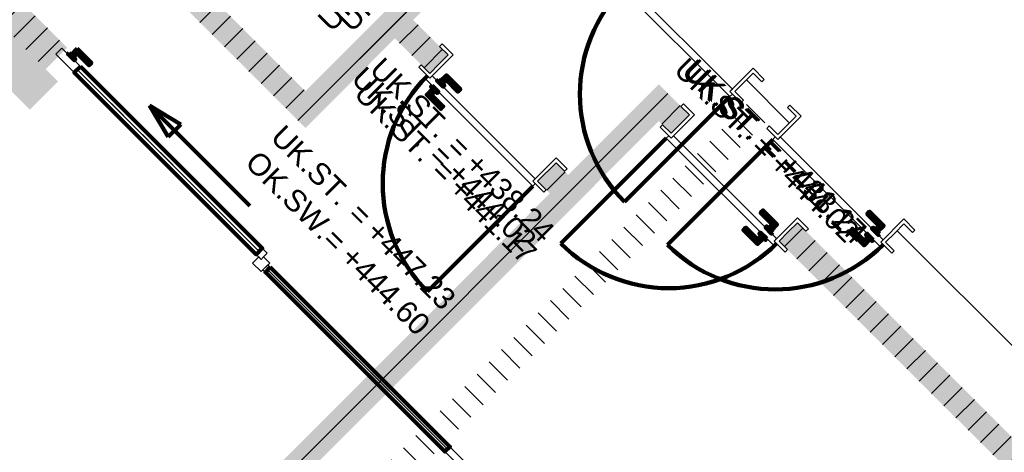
# Model space of a CAD drawing. Header units: metres. Extents: x 2695833.6 to 2695883.3, y 1261007.3 to 1261025.8.
# Tile 5 of 13: x 2695847 to 2695852.6, y 1261017.1 to 1261019.6. Entities that reach past the tile are written whole.
import ezdxf

# ---------------------------------------------------------------- set-up
doc = ezdxf.new("R2010")
doc.units = ezdxf.units.M
doc.linetypes.add('AUSGEZOGEN', pattern=[0])
doc.linetypes.add('VERDECKT2_S2', pattern=[0.09, 0.05, -0.04])
doc.layers.add('_3505', color=7, linetype='Continuous')
doc.layers.add('_3808', color=7, linetype='Continuous')
for name, color, linetype, lineweight in [('Daemmung', 7, 'AUSGEZOGEN', 35), ('Tuerhoehen OK UK', 7, 'AUSGEZOGEN', 18), ('Wand Mauerwerk tragend', 7, 'AUSGEZOGEN', 50)]:
    doc.layers.add(name, color=color, linetype=linetype, lineweight=lineweight)
doc.styles.add('ARIAL', font='arial.ttf')
pattern_1 = [(45, (2695855, 1261000), (-0.1414214, 0.1414214), []), (45, (2695854.92929, 1261000.07071), (-0.1414214, 0.1414214), [])]
pattern_2 = [(135, (2695855, 1261000), (-0.1414214, -0.1414214), []), (135, (2695854.92929, 1260999.92929), (-0.1414214, -0.1414214), [])]

msp = doc.modelspace()

# ---------------------------------------------------------------- hatches: boundary and pattern name
at = {"layer": 'Daemmung', "lineweight": 18, "transparency": 33554687}
msp.add_hatch(color=191, dxfattribs=at).paths.add_polyline_path([(2695847.1837, 1261019.2495), (2695846.0908, 1261020.3416), (2695845.9283, 1261020.1789), (2695847.0211, 1261019.0868)])
at = {"layer": 'Wand Mauerwerk tragend', "lineweight": 18, "true_color": 0xf5be96, "transparency": 33554687}
for points in [[(2695846.6705, 1261020.9216), (2695848.5061, 1261019.0873), (2695848.6121, 1261019.1934), (2695846.7765, 1261021.0277)], [(2695846.6705, 1261020.9216), (2695848.5061, 1261019.0873), (2695848.6121, 1261019.1934), (2695846.7765, 1261021.0277)], [(2695846.6705, 1261020.9216), (2695848.5061, 1261019.0873), (2695848.6121, 1261019.1934), (2695846.7765, 1261021.0277)], [(2695847.113, 1261019.3202), (2695847.2367, 1261019.444), (2695846.0908, 1261020.5891), (2695845.9671, 1261020.4653)], [(2695848.6122, 1261018.9813), (2695849.3164, 1261019.686), (2695849.2103, 1261019.792), (2695848.5061, 1261019.0873)], [(2695848.6122, 1261018.9813), (2695849.3164, 1261019.686), (2695849.2103, 1261019.792), (2695848.5061, 1261019.0873)], [(2695848.6122, 1261018.9813), (2695849.3049, 1261019.6745), (2695849.1988, 1261019.7805), (2695848.5061, 1261019.0873)], [(2695849.1282, 1261019.4977), (2695849.3298, 1261019.2962), (2695849.4358, 1261019.4023), (2695849.2342, 1261019.6038)], [(2695849.1282, 1261019.4977), (2695849.3298, 1261019.2962), (2695849.4358, 1261019.4023), (2695849.2342, 1261019.6038)], [(2695849.1282, 1261019.4977), (2695849.3298, 1261019.2962), (2695849.4358, 1261019.4023), (2695849.2342, 1261019.6038)], [(2695850.546, 1261019.1269), (2695850.7229, 1261018.9502), (2695850.8289, 1261019.0563), (2695850.6521, 1261019.233)], [(2695850.546, 1261019.1269), (2695850.7229, 1261018.9502), (2695850.8289, 1261019.0563), (2695850.6521, 1261019.233)], [(2695850.546, 1261019.1269), (2695850.7229, 1261018.9502), (2695850.8289, 1261019.0563), (2695850.6521, 1261019.233)], [(2695850.546, 1261019.1269), (2695847.0294, 1261015.6078), (2695847.1355, 1261015.5018), (2695850.6521, 1261019.0209)], [(2695850.546, 1261019.1269), (2695847.0294, 1261015.6078), (2695847.1355, 1261015.5018), (2695850.6521, 1261019.0209)], [(2695850.546, 1261019.1269), (2695847.0294, 1261015.6078), (2695847.1355, 1261015.5018), (2695850.6521, 1261019.0209)], [(2695850.129, 1261018.7096), (2695850.0583, 1261018.7803), (2695849.9522, 1261018.6742), (2695850.023, 1261018.6035)], [(2695850.129, 1261018.7096), (2695850.0583, 1261018.7803), (2695849.9522, 1261018.6742), (2695850.023, 1261018.6035)], [(2695850.129, 1261018.7096), (2695850.0583, 1261018.7803), (2695849.9522, 1261018.6742), (2695850.023, 1261018.6035)], [(2695851.3454, 1261018.3282), (2695852.6893, 1261016.9852), (2695852.7954, 1261017.0913), (2695851.4514, 1261018.4343)], [(2695851.3454, 1261018.3282), (2695852.6893, 1261016.9852), (2695852.7954, 1261017.0913), (2695851.4514, 1261018.4343)], [(2695851.3454, 1261018.3282), (2695852.6893, 1261016.9852), (2695852.7954, 1261017.0913), (2695851.4514, 1261018.4343)]]:
    msp.add_hatch(color=31, dxfattribs=at).paths.add_polyline_path(points)
at = {"layer": 'Wand Mauerwerk tragend', "lineweight": 18, "transparency": 33554687}
h = msp.add_hatch(dxfattribs=at)
h.set_pattern_fill('SCHRAFFUR_1', color=256, scale=0.05, style=0, pattern_type=2)
h.set_pattern_definition(pattern_1)
h.paths.add_polyline_path([(2695846.6705, 1261020.9216), (2695848.5061, 1261019.0873), (2695848.6121, 1261019.1934), (2695846.7765, 1261021.0277)], flags=0)
h = msp.add_hatch(dxfattribs=at)
h.set_pattern_fill('SCHRAFFUR_1', color=256, scale=0.05, style=0, pattern_type=2)
h.set_pattern_definition(pattern_1)
h.paths.add_polyline_path([(2695846.6705, 1261020.9216), (2695848.5061, 1261019.0873), (2695848.6121, 1261019.1934), (2695846.7765, 1261021.0277)], flags=0)
h = msp.add_hatch(dxfattribs=at)
h.set_pattern_fill('SCHRAFFUR_1', color=256, scale=0.05, style=0, pattern_type=2)
h.set_pattern_definition(pattern_1)
h.paths.add_polyline_path([(2695846.6705, 1261020.9216), (2695848.5061, 1261019.0873), (2695848.6121, 1261019.1934), (2695846.7765, 1261021.0277)], flags=0)
h = msp.add_hatch(dxfattribs=at)
h.set_pattern_fill('SCHRAFFUR_1', color=256, scale=0.05, style=0, pattern_type=2)
h.set_pattern_definition(pattern_1)
h.paths.add_polyline_path([(2695847.113, 1261019.3202), (2695847.2367, 1261019.444), (2695846.0908, 1261020.5891), (2695845.9671, 1261020.4653)], flags=0)
h = msp.add_hatch(dxfattribs=at)
h.set_pattern_fill('SCHRAFFUR_1', color=256, scale=0.05, style=0, pattern_type=2)
h.set_pattern_definition(pattern_1)
h.paths.add_polyline_path([(2695848.6122, 1261018.9813), (2695849.3164, 1261019.686), (2695849.2103, 1261019.792), (2695848.5061, 1261019.0873)], flags=0)
h = msp.add_hatch(dxfattribs=at)
h.set_pattern_fill('SCHRAFFUR_1', color=256, scale=0.05, style=0, pattern_type=2)
h.set_pattern_definition(pattern_1)
h.paths.add_polyline_path([(2695848.6122, 1261018.9813), (2695849.3164, 1261019.686), (2695849.2103, 1261019.792), (2695848.5061, 1261019.0873)], flags=0)
h = msp.add_hatch(dxfattribs=at)
h.set_pattern_fill('SCHRAFFUR_1', color=256, scale=0.05, style=0, pattern_type=2)
h.set_pattern_definition(pattern_1)
h.paths.add_polyline_path([(2695848.6122, 1261018.9813), (2695849.3049, 1261019.6745), (2695849.1988, 1261019.7805), (2695848.5061, 1261019.0873)], flags=0)
h = msp.add_hatch(dxfattribs=at)
h.set_pattern_fill('SCHRAFFUR_1', color=256, scale=0.05, style=0, pattern_type=2)
h.set_pattern_definition(pattern_1)
h.paths.add_polyline_path([(2695849.1282, 1261019.4977), (2695849.3298, 1261019.2962), (2695849.4358, 1261019.4023), (2695849.2342, 1261019.6038)], flags=0)
h = msp.add_hatch(dxfattribs=at)
h.set_pattern_fill('SCHRAFFUR_1', color=256, scale=0.05, style=0, pattern_type=2)
h.set_pattern_definition(pattern_1)
h.paths.add_polyline_path([(2695849.1282, 1261019.4977), (2695849.3298, 1261019.2962), (2695849.4358, 1261019.4023), (2695849.2342, 1261019.6038)], flags=0)
h = msp.add_hatch(dxfattribs=at)
h.set_pattern_fill('SCHRAFFUR_1', color=256, scale=0.05, style=0, pattern_type=2)
h.set_pattern_definition(pattern_1)
h.paths.add_polyline_path([(2695849.1282, 1261019.4977), (2695849.3298, 1261019.2962), (2695849.4358, 1261019.4023), (2695849.2342, 1261019.6038)], flags=0)
h = msp.add_hatch(dxfattribs=at)
h.set_pattern_fill('SCHRAFFUR_2', color=256, scale=0.05, style=0, pattern_type=2)
h.set_pattern_definition(pattern_2)
h.paths.add_polyline_path([(2695851.4441, 1261019.0495), (2695851.1965, 1261019.2969), (2695851.0905, 1261019.1908), (2695851.3381, 1261018.9434)], flags=0)
h = msp.add_hatch(dxfattribs=at)
h.set_pattern_fill('SCHRAFFUR_1', color=256, scale=0.05, style=0, pattern_type=2)
h.set_pattern_definition(pattern_1)
h.paths.add_polyline_path([(2695850.546, 1261019.1269), (2695850.7229, 1261018.9502), (2695850.8289, 1261019.0563), (2695850.6521, 1261019.233)], flags=0)
h = msp.add_hatch(dxfattribs=at)
h.set_pattern_fill('SCHRAFFUR_1', color=256, scale=0.05, style=0, pattern_type=2)
h.set_pattern_definition(pattern_1)
h.paths.add_polyline_path([(2695850.546, 1261019.1269), (2695850.7229, 1261018.9502), (2695850.8289, 1261019.0563), (2695850.6521, 1261019.233)], flags=0)
h = msp.add_hatch(dxfattribs=at)
h.set_pattern_fill('SCHRAFFUR_1', color=256, scale=0.05, style=0, pattern_type=2)
h.set_pattern_definition(pattern_1)
h.paths.add_polyline_path([(2695850.546, 1261019.1269), (2695850.7229, 1261018.9502), (2695850.8289, 1261019.0563), (2695850.6521, 1261019.233)], flags=0)
h = msp.add_hatch(dxfattribs=at)
h.set_pattern_fill('SCHRAFFUR_1', color=256, scale=0.05, style=0, pattern_type=2)
h.set_pattern_definition(pattern_1)
h.paths.add_polyline_path([(2695850.546, 1261019.1269), (2695847.0294, 1261015.6078), (2695847.1355, 1261015.5018), (2695850.6521, 1261019.0209)], flags=0)
h = msp.add_hatch(dxfattribs=at)
h.set_pattern_fill('SCHRAFFUR_1', color=256, scale=0.05, style=0, pattern_type=2)
h.set_pattern_definition(pattern_1)
h.paths.add_polyline_path([(2695850.546, 1261019.1269), (2695847.0294, 1261015.6078), (2695847.1355, 1261015.5018), (2695850.6521, 1261019.0209)], flags=0)
h = msp.add_hatch(dxfattribs=at)
h.set_pattern_fill('SCHRAFFUR_1', color=256, scale=0.05, style=0, pattern_type=2)
h.set_pattern_definition(pattern_1)
h.paths.add_polyline_path([(2695850.546, 1261019.1269), (2695847.0294, 1261015.6078), (2695847.1355, 1261015.5018), (2695850.6521, 1261019.0209)], flags=0)
h = msp.add_hatch(dxfattribs=at)
h.set_pattern_fill('SCHRAFFUR_2', color=256, scale=0.05, style=0, pattern_type=2)
h.set_pattern_definition(pattern_2)
h.paths.add_polyline_path([(2695851.1612, 1261019.1201), (2695847.3795, 1261015.3357), (2695847.4856, 1261015.2297), (2695851.2673, 1261019.0141)], flags=0)
h = msp.add_hatch(dxfattribs=at)
h.set_pattern_fill('SCHRAFFUR_1', color=256, scale=0.05, style=0, pattern_type=2)
h.set_pattern_definition(pattern_1)
h.paths.add_polyline_path([(2695850.129, 1261018.7096), (2695850.0583, 1261018.7803), (2695849.9522, 1261018.6742), (2695850.023, 1261018.6035)], flags=0)
h = msp.add_hatch(dxfattribs=at)
h.set_pattern_fill('SCHRAFFUR_1', color=256, scale=0.05, style=0, pattern_type=2)
h.set_pattern_definition(pattern_1)
h.paths.add_polyline_path([(2695850.129, 1261018.7096), (2695850.0583, 1261018.7803), (2695849.9522, 1261018.6742), (2695850.023, 1261018.6035)], flags=0)
h = msp.add_hatch(dxfattribs=at)
h.set_pattern_fill('SCHRAFFUR_1', color=256, scale=0.05, style=0, pattern_type=2)
h.set_pattern_definition(pattern_1)
h.paths.add_polyline_path([(2695850.129, 1261018.7096), (2695850.0583, 1261018.7803), (2695849.9522, 1261018.6742), (2695850.023, 1261018.6035)], flags=0)
h = msp.add_hatch(dxfattribs=at)
h.set_pattern_fill('SCHRAFFUR_1', color=256, scale=0.05, style=0, pattern_type=2)
h.set_pattern_definition(pattern_1)
h.paths.add_polyline_path([(2695851.3454, 1261018.3282), (2695852.6893, 1261016.9852), (2695852.7954, 1261017.0913), (2695851.4514, 1261018.4343)], flags=0)
h = msp.add_hatch(dxfattribs=at)
h.set_pattern_fill('SCHRAFFUR_1', color=256, scale=0.05, style=0, pattern_type=2)
h.set_pattern_definition(pattern_1)
h.paths.add_polyline_path([(2695851.3454, 1261018.3282), (2695852.6893, 1261016.9852), (2695852.7954, 1261017.0913), (2695851.4514, 1261018.4343)], flags=0)
h = msp.add_hatch(dxfattribs=at)
h.set_pattern_fill('SCHRAFFUR_1', color=256, scale=0.05, style=0, pattern_type=2)
h.set_pattern_definition(pattern_1)
h.paths.add_polyline_path([(2695851.3454, 1261018.3282), (2695852.6893, 1261016.9852), (2695852.7954, 1261017.0913), (2695851.4514, 1261018.4343)], flags=0)
h = msp.add_hatch(dxfattribs=at)
h.set_pattern_fill('SCHRAFFUR_2', color=256, scale=0.05, style=0, pattern_type=2)
h.set_pattern_definition(pattern_2)
h.paths.add_polyline_path([(2695851.9605, 1261018.3213), (2695853.354, 1261016.9288), (2695853.4601, 1261017.0349), (2695852.0666, 1261018.4274)], flags=0)

# ---------------------------------------------------------------- linework, layer by layer
at = {"layer": '_3505', "color": 7, "linetype": 'AUSGEZOGEN', "lineweight": 100, "transparency": 33554687}
for p, q in [((2695851.0622, 1261019.1625), (2695850.4543, 1261018.5541)), ((2695847.7119, 1261019.11), (2695847.8204, 1261018.9294)), ((2695847.7119, 1261019.11), (2695847.8926, 1261019.0017)), ((2695847.7119, 1261019.11), (2695848.2902, 1261018.5321)), ((2695847.8204, 1261018.9294), (2695847.8926, 1261019.0017)), ((2695850.6946, 1261018.9219), (2695850.0867, 1261018.3136)), ((2695850.6946, 1261018.9219), (2695850.0867, 1261018.3136)), ((2695850.6946, 1261018.9219), (2695850.0867, 1261018.3136)), ((2695851.3098, 1261018.9151), (2695850.7019, 1261018.3067)), ((2695849.924, 1261018.6459), (2695849.3161, 1261018.0376)), ((2695849.924, 1261018.6459), (2695849.3161, 1261018.0376)), ((2695849.924, 1261018.6459), (2695849.3161, 1261018.0376))]:
    msp.add_line(p, q, dxfattribs=at)
for centre, major_axis, start_param, end_param in [((2695851.0764, 1261019.1766), (-0.622, -0.6225), 4.712389, 6.283185), ((2695849.9381, 1261018.66), (0.6225, -0.622), 3.141593, 4.712389), ((2695849.9381, 1261018.66), (0.6225, -0.622), 3.141593, 4.712389), ((2695849.9381, 1261018.66), (0.6225, -0.622), 3.141593, 4.712389), ((2695850.7087, 1261018.9361), (-0.6225, 0.622), 1.570796, 3.141593), ((2695850.7087, 1261018.9361), (-0.6225, 0.622), 1.570796, 3.141593), ((2695850.7087, 1261018.9361), (-0.6225, 0.622), 1.570796, 3.141593), ((2695851.3239, 1261018.9292), (-0.622, -0.6225), 0, 1.570796)]:
    msp.add_ellipse(centre, major_axis=major_axis, ratio=1, start_param=start_param, end_param=end_param, dxfattribs=at)
at = {"layer": '_3808', "color": 7, "linetype": 'AUSGEZOGEN', "lineweight": 13, "transparency": 33554687}
for p, q in [((2695847.2951, 1261019.3185), (2695848.3455, 1261018.2688)), ((2695848.395, 1261018.1627), (2695849.4313, 1261017.1272))]:
    msp.add_line(p, q, dxfattribs=at)
at = {"layer": '_3808', "color": 4, "linetype": 'VERDECKT2_S2', "lineweight": 13, "transparency": 33554687}
for p, q in [((2695847.3607, 1261019.2529, 446.04), (2695847.492, 1261019.1217, 446.2256)), ((2695847.3607, 1261019.2529, 446.04), (2695847.492, 1261019.1217, 445.8544)), ((2695847.492, 1261019.1217, 446.2256), (2695847.492, 1261019.1217, 445.8544)), ((2695847.492, 1261019.1217, 446.04), (2695847.8859, 1261018.728, 446.04))]:
    msp.add_line(p, q, dxfattribs=at)
at = {"layer": '_3808', "color": 7, "linetype": 'AUSGEZOGEN', "lineweight": 13, "transparency": 33554687}
for points in [[(2695850.4822, 1261019.7987), (2695851.0763, 1261019.2049), (2695851.0622, 1261019.1908), (2695851.0764, 1261019.1766), (2695851.0622, 1261019.1625), (2695850.4397, 1261019.7845), (2695850.4539, 1261019.7987), (2695850.468, 1261019.7845), (2695850.4822, 1261019.7987)], [(2695847.2066, 1261019.4422), (2695847.3127, 1261019.3362), (2695847.2774, 1261019.3008), (2695847.1713, 1261019.4068), (2695847.1854, 1261019.421), (2695847.2066, 1261019.4422)], [(2695849.3828, 1261019.3493), (2695849.4358, 1261019.4023), (2695849.3863, 1261019.4518), (2695849.4004, 1261019.4659), (2695849.4641, 1261019.4023), (2695849.3298, 1261019.2679), (2695849.2661, 1261019.3315), (2695849.2802, 1261019.3457), (2695849.3298, 1261019.2962), (2695849.3828, 1261019.3493)], [(2695849.3828, 1261019.3493), (2695849.4358, 1261019.4023), (2695849.3863, 1261019.4518), (2695849.4004, 1261019.4659), (2695849.4641, 1261019.4023), (2695849.3298, 1261019.2679), (2695849.2661, 1261019.3315), (2695849.2802, 1261019.3457), (2695849.3298, 1261019.2962), (2695849.3828, 1261019.3493)], [(2695849.3828, 1261019.3493), (2695849.4358, 1261019.4023), (2695849.3863, 1261019.4518), (2695849.4004, 1261019.4659), (2695849.4641, 1261019.4023), (2695849.3298, 1261019.2679), (2695849.2661, 1261019.3315), (2695849.2802, 1261019.3457), (2695849.3298, 1261019.2962), (2695849.3828, 1261019.3493)], [(2695851.1294, 1261019.258), (2695851.1965, 1261019.3252), (2695851.2602, 1261019.2615), (2695851.246, 1261019.2474), (2695851.1965, 1261019.2969), (2695851.0905, 1261019.1908), (2695851.14, 1261019.1413), (2695851.1259, 1261019.1271), (2695851.0622, 1261019.1908), (2695851.1294, 1261019.258)], [(2695849.3439, 1261019.2821), (2695849.9381, 1261018.6883), (2695849.924, 1261018.6742), (2695849.9381, 1261018.66), (2695849.924, 1261018.6459), (2695849.3015, 1261019.2679), (2695849.3156, 1261019.2821), (2695849.3298, 1261019.2679), (2695849.3439, 1261019.2821)], [(2695849.3439, 1261019.2821), (2695849.9381, 1261018.6883), (2695849.924, 1261018.6742), (2695849.9381, 1261018.66), (2695849.924, 1261018.6459), (2695849.3015, 1261019.2679), (2695849.3156, 1261019.2821), (2695849.3298, 1261019.2679), (2695849.3439, 1261019.2821)], [(2695849.3439, 1261019.2821), (2695849.9381, 1261018.6883), (2695849.924, 1261018.6742), (2695849.9381, 1261018.66), (2695849.924, 1261018.6459), (2695849.3015, 1261019.2679), (2695849.3156, 1261019.2821), (2695849.3298, 1261019.2679), (2695849.3439, 1261019.2821)], [(2695850.79, 1261018.9891), (2695850.8572, 1261019.0563), (2695850.7935, 1261019.12), (2695850.7794, 1261019.1058), (2695850.8289, 1261019.0563), (2695850.7229, 1261018.9502), (2695850.6734, 1261018.9997), (2695850.6592, 1261018.9856), (2695850.7229, 1261018.9219), (2695850.79, 1261018.9891)], [(2695850.79, 1261018.9891), (2695850.8572, 1261019.0563), (2695850.7935, 1261019.12), (2695850.7794, 1261019.1058), (2695850.8289, 1261019.0563), (2695850.7229, 1261018.9502), (2695850.6734, 1261018.9997), (2695850.6592, 1261018.9856), (2695850.7229, 1261018.9219), (2695850.79, 1261018.9891)], [(2695850.79, 1261018.9891), (2695850.8572, 1261019.0563), (2695850.7935, 1261019.12), (2695850.7794, 1261019.1058), (2695850.8289, 1261019.0563), (2695850.7229, 1261018.9502), (2695850.6734, 1261018.9997), (2695850.6592, 1261018.9856), (2695850.7229, 1261018.9219), (2695850.79, 1261018.9891)], [(2695851.4052, 1261018.9823), (2695851.4724, 1261019.0495), (2695851.4087, 1261019.1131), (2695851.3946, 1261019.099), (2695851.4441, 1261019.0495), (2695851.3381, 1261018.9434), (2695851.2886, 1261018.9928), (2695851.2744, 1261018.9787), (2695851.3381, 1261018.9151), (2695851.4052, 1261018.9823)], [(2695851.3312, 1261018.3423), (2695850.737, 1261018.9361), (2695850.7229, 1261018.9219), (2695850.7087, 1261018.9361), (2695850.6946, 1261018.9219), (2695851.3171, 1261018.2999), (2695851.3312, 1261018.314), (2695851.3171, 1261018.3282), (2695851.3312, 1261018.3423)], [(2695851.3312, 1261018.3423), (2695850.737, 1261018.9361), (2695850.7229, 1261018.9219), (2695850.7087, 1261018.9361), (2695850.6946, 1261018.9219), (2695851.3171, 1261018.2999), (2695851.3312, 1261018.314), (2695851.3171, 1261018.3282), (2695851.3312, 1261018.3423)], [(2695851.3312, 1261018.3423), (2695850.737, 1261018.9361), (2695850.7229, 1261018.9219), (2695850.7087, 1261018.9361), (2695850.6946, 1261018.9219), (2695851.3171, 1261018.2999), (2695851.3312, 1261018.314), (2695851.3171, 1261018.3282), (2695851.3312, 1261018.3423)], [(2695851.9464, 1261018.3355), (2695851.3522, 1261018.9292), (2695851.3381, 1261018.9151), (2695851.3239, 1261018.9292), (2695851.3098, 1261018.9151), (2695851.9323, 1261018.293), (2695851.9464, 1261018.3072), (2695851.9323, 1261018.3213), (2695851.9464, 1261018.3355)], [(2695849.9911, 1261018.7414), (2695850.0583, 1261018.8086), (2695850.1219, 1261018.7449), (2695850.1078, 1261018.7308), (2695850.0583, 1261018.7803), (2695849.9522, 1261018.6742), (2695850.0017, 1261018.6247), (2695849.9876, 1261018.6106), (2695849.924, 1261018.6742), (2695849.9911, 1261018.7414)], [(2695849.9911, 1261018.7414), (2695850.0583, 1261018.8086), (2695850.1219, 1261018.7449), (2695850.1078, 1261018.7308), (2695850.0583, 1261018.7803), (2695849.9522, 1261018.6742), (2695850.0017, 1261018.6247), (2695849.9876, 1261018.6106), (2695849.924, 1261018.6742), (2695849.9911, 1261018.7414)], [(2695849.9911, 1261018.7414), (2695850.0583, 1261018.8086), (2695850.1219, 1261018.7449), (2695850.1078, 1261018.7308), (2695850.0583, 1261018.7803), (2695849.9522, 1261018.6742), (2695850.0017, 1261018.6247), (2695849.9876, 1261018.6106), (2695849.924, 1261018.6742), (2695849.9911, 1261018.7414)], [(2695851.3984, 1261018.3812), (2695851.4514, 1261018.4343), (2695851.5009, 1261018.3848), (2695851.515, 1261018.399), (2695851.4514, 1261018.4626), (2695851.3171, 1261018.3282), (2695851.3807, 1261018.2646), (2695851.3949, 1261018.2787), (2695851.3454, 1261018.3282), (2695851.3984, 1261018.3812)], [(2695851.3984, 1261018.3812), (2695851.4514, 1261018.4343), (2695851.5009, 1261018.3848), (2695851.515, 1261018.399), (2695851.4514, 1261018.4626), (2695851.3171, 1261018.3282), (2695851.3807, 1261018.2646), (2695851.3949, 1261018.2787), (2695851.3454, 1261018.3282), (2695851.3984, 1261018.3812)], [(2695851.3984, 1261018.3812), (2695851.4514, 1261018.4343), (2695851.5009, 1261018.3848), (2695851.515, 1261018.399), (2695851.4514, 1261018.4626), (2695851.3171, 1261018.3282), (2695851.3807, 1261018.2646), (2695851.3949, 1261018.2787), (2695851.3454, 1261018.3282), (2695851.3984, 1261018.3812)], [(2695852.0136, 1261018.3744), (2695852.0666, 1261018.4274), (2695852.1161, 1261018.378), (2695852.1302, 1261018.3921), (2695852.0666, 1261018.4557), (2695851.9323, 1261018.3213), (2695851.9959, 1261018.2577), (2695852.0101, 1261018.2719), (2695851.9605, 1261018.3213), (2695852.0136, 1261018.3744)], [(2695848.3631, 1261018.2865), (2695848.3914, 1261018.2582), (2695848.3702, 1261018.237), (2695848.3561, 1261018.2228), (2695848.3278, 1261018.2511), (2695848.3631, 1261018.2865)], [(2695848.342, 1261018.237), (2695848.3561, 1261018.2228), (2695848.3702, 1261018.237), (2695848.4056, 1261018.2016), (2695848.3561, 1261018.1521), (2695848.3066, 1261018.2016), (2695848.342, 1261018.237)], [(2695848.395, 1261018.191), (2695848.4091, 1261018.1769), (2695848.3809, 1261018.1486), (2695848.3667, 1261018.1627), (2695848.395, 1261018.191)], [(2695849.4454, 1261017.1413), (2695849.5515, 1261017.0353), (2695849.5233, 1261017.007), (2695849.4172, 1261017.1131), (2695849.4454, 1261017.1413)]]:
    msp.add_lwpolyline(points, close=True, dxfattribs=at)
at = {"layer": '_3808', "color": 7, "linetype": 'AUSGEZOGEN', "lineweight": 140, "transparency": 33554687}
for points in [[(2695847.295, 1261019.4387), (2695847.3764, 1261019.3574), (2695847.3622, 1261019.3432), (2695847.295, 1261019.4104), (2695847.2738, 1261019.3892), (2695847.2597, 1261019.4033), (2695847.295, 1261019.4387)], [(2695847.2491, 1261019.4139), (2695847.2844, 1261019.3786), (2695847.2774, 1261019.3715), (2695847.242, 1261019.4068), (2695847.2491, 1261019.4139)], [(2695847.3127, 1261019.3362), (2695848.3631, 1261018.2865), (2695848.3278, 1261018.2511), (2695847.2774, 1261019.3008), (2695847.3127, 1261019.3362)], [(2695849.3899, 1261019.2503), (2695849.404, 1261019.2361), (2695849.4252, 1261019.2574), (2695849.4924, 1261019.1902), (2695849.5066, 1261019.2044), (2695849.4252, 1261019.2856), (2695849.3899, 1261019.2503)], [(2695849.3899, 1261019.2503), (2695849.404, 1261019.2361), (2695849.4252, 1261019.2574), (2695849.4924, 1261019.1902), (2695849.5066, 1261019.2044), (2695849.4252, 1261019.2856), (2695849.3899, 1261019.2503)], [(2695849.3899, 1261019.2503), (2695849.404, 1261019.2361), (2695849.4252, 1261019.2574), (2695849.4924, 1261019.1902), (2695849.5066, 1261019.2044), (2695849.4252, 1261019.2856), (2695849.3899, 1261019.2503)], [(2695849.3475, 1261019.2078), (2695849.3616, 1261019.1937), (2695849.3404, 1261019.1725), (2695849.4076, 1261019.1053), (2695849.3935, 1261019.0912), (2695849.3121, 1261019.1725), (2695849.3475, 1261019.2078)], [(2695849.3475, 1261019.2078), (2695849.3616, 1261019.1937), (2695849.3404, 1261019.1725), (2695849.4076, 1261019.1053), (2695849.3935, 1261019.0912), (2695849.3121, 1261019.1725), (2695849.3475, 1261019.2078)], [(2695849.3475, 1261019.2078), (2695849.3616, 1261019.1937), (2695849.3404, 1261019.1725), (2695849.4076, 1261019.1053), (2695849.3935, 1261019.0912), (2695849.3121, 1261019.1725), (2695849.3475, 1261019.2078)], [(2695849.3439, 1261019.2255), (2695849.3793, 1261019.1902), (2695849.3722, 1261019.1831), (2695849.3369, 1261019.2184), (2695849.3439, 1261019.2255)], [(2695849.3439, 1261019.2255), (2695849.3793, 1261019.1902), (2695849.3722, 1261019.1831), (2695849.3369, 1261019.2184), (2695849.3439, 1261019.2255)], [(2695849.3439, 1261019.2255), (2695849.3793, 1261019.1902), (2695849.3722, 1261019.1831), (2695849.3369, 1261019.2184), (2695849.3439, 1261019.2255)], [(2695849.3793, 1261019.2609), (2695849.4146, 1261019.2255), (2695849.4076, 1261019.2185), (2695849.3722, 1261019.2538), (2695849.3793, 1261019.2609)], [(2695849.3793, 1261019.2609), (2695849.4146, 1261019.2255), (2695849.4076, 1261019.2185), (2695849.3722, 1261019.2538), (2695849.3793, 1261019.2609)], [(2695849.3793, 1261019.2609), (2695849.4146, 1261019.2255), (2695849.4076, 1261019.2185), (2695849.3722, 1261019.2538), (2695849.3793, 1261019.2609)], [(2695851.2994, 1261018.3883), (2695851.2852, 1261018.4024), (2695851.3064, 1261018.4236), (2695851.2392, 1261018.4908), (2695851.2534, 1261018.5049), (2695851.3347, 1261018.4236), (2695851.2994, 1261018.3883)], [(2695851.2994, 1261018.3883), (2695851.2852, 1261018.4024), (2695851.3064, 1261018.4236), (2695851.2392, 1261018.4908), (2695851.2534, 1261018.5049), (2695851.3347, 1261018.4236), (2695851.2994, 1261018.3883)], [(2695851.2994, 1261018.3883), (2695851.2852, 1261018.4024), (2695851.3064, 1261018.4236), (2695851.2392, 1261018.4908), (2695851.2534, 1261018.5049), (2695851.3347, 1261018.4236), (2695851.2994, 1261018.3883)], [(2695851.9146, 1261018.3814), (2695851.9004, 1261018.3956), (2695851.9216, 1261018.4168), (2695851.8544, 1261018.4839), (2695851.8686, 1261018.4981), (2695851.9499, 1261018.4168), (2695851.9146, 1261018.3814)], [(2695851.31, 1261018.3777), (2695851.2746, 1261018.413), (2695851.2675, 1261018.4059), (2695851.3029, 1261018.3706), (2695851.31, 1261018.3777)], [(2695851.31, 1261018.3777), (2695851.2746, 1261018.413), (2695851.2675, 1261018.4059), (2695851.3029, 1261018.3706), (2695851.31, 1261018.3777)], [(2695851.31, 1261018.3777), (2695851.2746, 1261018.413), (2695851.2675, 1261018.4059), (2695851.3029, 1261018.3706), (2695851.31, 1261018.3777)], [(2695851.257, 1261018.3458), (2695851.2428, 1261018.36), (2695851.2216, 1261018.3388), (2695851.1544, 1261018.4059), (2695851.1403, 1261018.3918), (2695851.2216, 1261018.3105), (2695851.257, 1261018.3458)], [(2695851.257, 1261018.3458), (2695851.2428, 1261018.36), (2695851.2216, 1261018.3388), (2695851.1544, 1261018.4059), (2695851.1403, 1261018.3918), (2695851.2216, 1261018.3105), (2695851.257, 1261018.3458)], [(2695851.257, 1261018.3458), (2695851.2428, 1261018.36), (2695851.2216, 1261018.3388), (2695851.1544, 1261018.4059), (2695851.1403, 1261018.3918), (2695851.2216, 1261018.3105), (2695851.257, 1261018.3458)], [(2695851.2746, 1261018.3423), (2695851.2393, 1261018.3776), (2695851.2322, 1261018.3706), (2695851.2676, 1261018.3352), (2695851.2746, 1261018.3423)], [(2695851.2746, 1261018.3423), (2695851.2393, 1261018.3776), (2695851.2322, 1261018.3706), (2695851.2676, 1261018.3352), (2695851.2746, 1261018.3423)], [(2695851.2746, 1261018.3423), (2695851.2393, 1261018.3776), (2695851.2322, 1261018.3706), (2695851.2676, 1261018.3352), (2695851.2746, 1261018.3423)], [(2695851.8721, 1261018.339), (2695851.858, 1261018.3531), (2695851.8368, 1261018.3319), (2695851.7696, 1261018.399), (2695851.7555, 1261018.3849), (2695851.8368, 1261018.3036), (2695851.8721, 1261018.339)], [(2695851.8898, 1261018.3355), (2695851.8545, 1261018.3708), (2695851.8474, 1261018.3637), (2695851.8828, 1261018.3284), (2695851.8898, 1261018.3355)], [(2695851.9252, 1261018.3708), (2695851.8898, 1261018.4062), (2695851.8827, 1261018.3991), (2695851.9181, 1261018.3637), (2695851.9252, 1261018.3708)], [(2695848.4091, 1261018.1769), (2695849.4454, 1261017.1413), (2695849.4172, 1261017.1131), (2695848.3809, 1261018.1486), (2695848.4091, 1261018.1769)]]:
    msp.add_lwpolyline(points, close=True, dxfattribs=at)
at = {"layer": '_3808', "color": 4, "linetype": 'AUSGEZOGEN', "lineweight": 13, "transparency": 33554687}
for points in [[(2695847.2951, 1261019.3185, 444.93), (2695848.3455, 1261018.2688, 444.93), (2695848.3455, 1261018.2688, 447.15), (2695847.2951, 1261019.3185, 447.15)], [(2695848.395, 1261018.1627, 444.91), (2695849.4313, 1261017.1272, 444.91), (2695849.4313, 1261017.1272, 447.14), (2695848.395, 1261018.1627, 447.14)]]:
    msp.add_3dface(points, dxfattribs=at)

# ---------------------------------------------------------------- texts
at = {"layer": 'Tuerhoehen OK UK', "color": 7, "linetype": 'AUSGEZOGEN', "lineweight": 18, "transparency": 33554687, "char_height": 0.125, "attachment_point": 7, "style": 'ARIAL'}
for s, insert, width, rotation in [('\\W1.00;UK.ST.', (2695848.762, 1261019.5276), 0.625229, 45.0203), ('\\W1.00;UK.ST.', (2695848.8791, 1261019.5254), 0.625229, 45.0203), ('\\W1.00;UK.ST.', (2695848.9734, 1261019.3082), 0.625229, 315.0203), ('\\W1.00;UK.ST.', (2695850.7304, 1261019.3066), 0.625229, 315.0203), ('\\W1.00;UK.ST.', (2695848.8682, 1261019.256), 0.625229, 315.0203), ('\\W1.00;UK.ST.', (2695850.7756, 1261019.2967), 0.625229, 315.0203), ('\\W1.00;UK.ST.', (2695850.7868, 1261019.2991), 0.62523, 315.0203), ('\\W1.00;UK.ST.', (2695848.8841, 1261019.1698), 0.625229, 315.0203), ('\\W1.00;UK.ST.', (2695848.4022, 1261018.9183), 0.625229, 315.0203), ('\\W0.98;=', (2695849.3143, 1261018.8102), 0.163355, 315.0203), ('\\W0.98;=', (2695849.4195, 1261018.8624), 0.163355, 315.0203), ('\\W0.98;=', (2695851.1766, 1261018.8608), 0.163355, 315.0203), ('\\W0.98;=', (2695851.2218, 1261018.8509), 0.163355, 315.0203), ('\\W0.98;=', (2695851.233, 1261018.8533), 0.163355, 315.0203), ('\\W1.00;OK.SW.', (2695848.2549, 1261018.7709), 0.693077, 315.0203), ('\\W1.00; +438.24', (2695849.4882, 1261018.7938), 0.746729, 315.0203), ('\\W1.00; +444.02', (2695851.2452, 1261018.7922), 0.746729, 315.0203), ('\\W0.98;=', (2695849.3303, 1261018.724), 0.163355, 315.0203), ('\\W1.00; +444.02', (2695849.3829, 1261018.7416), 0.746729, 315.0203), ('\\W1.00; +438.24', (2695851.2904, 1261018.7823), 0.746729, 315.0203), ('\\W0.97; +441.17', (2695851.3016, 1261018.7847), 0.745026, 315.0203), ('\\W0.97; +441.17', (2695849.3989, 1261018.6554), 0.745026, 315.0203), ('\\W0.98;=', (2695848.8483, 1261018.4724), 0.163355, 315.0203), ('\\W1.00; +447.23', (2695848.9169, 1261018.4039), 0.746729, 315.0203), ('\\W0.98;=', (2695848.701, 1261018.3251), 0.163355, 315.0203), ('\\W1.00; +444.60', (2695848.7697, 1261018.2565), 0.746729, 315.0203)]:
    msp.add_mtext(s, dxfattribs=dict(at, insert=insert, width=width, rotation=rotation))

doc.saveas('drawing.dxf')
